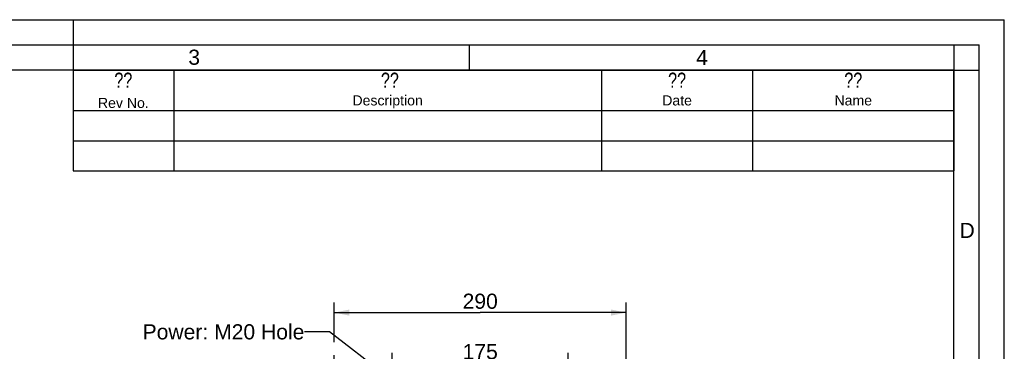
# Model space of a CAD drawing. Header units: millimetres. Extents: x 0 to 420, y 0 to 297.
# Tile 70 of 70: x 224 to 420, y 231 to 297. Entities that reach past the tile are written whole.
import ezdxf

# ---------------------------------------------------------------- set-up
doc = ezdxf.new("R2010")
doc.units = ezdxf.units.MM
doc.header["$LTSCALE"] = 23.1
doc.layers.get('0').update_dxf_attribs({"linetype": 'CONTINUOUS'})
doc.layers.add('DETAIL', color=7, linetype='CONTINUOUS')
doc.layers.add('DIMENSION', color=7, linetype='CONTINUOUS')
doc.styles.get("Standard").update_dxf_attribs({"font": 'arial.ttf'})
doc.styles.add('TEXTSTYLE_2', font='arial.ttf')
doc.styles.add('TEXTSTYLE_5', font='txt', dxfattribs={"width": 0.8})
doc.dimstyles.new('DIMSTYLE_11', dxfattribs={"dimtxt": 3, "dimasz": 3, "dimexe": 0.18, "dimexo": 0.0625, "dimgap": 0.09, "dimtad": 1, "dimdec": 3, "dimlfac": 5, "dimdsep": 46, "dimtxsty": 'STANDARD', "dimblk": '_FILLED', "dimblk1": '_FILLED', "dimblk2": '_FILLED', "dimcen": 0.09, "dimadec": 0, "dimazin": 0, "dimtp": 0.5, "dimtm": 0.5, "dimtfac": 1, "dimtdec": 3, "dimtofl": 0, "dimtmove": 0, "dimatfit": 3, "dimldrblk": '_FILLED', "dimfxl": 1, "dimtolj": 1, "dimarcsym": 0})
doc.dimstyles.get("Standard").update_dxf_attribs({"dimtxt": 3, "dimasz": 3, "dimexe": 0.18, "dimexo": 0.0625, "dimgap": 0.09, "dimtad": 1, "dimdec": 3, "dimdsep": 46, "dimtxsty": 'STANDARD', "dimblk": '_FILLED', "dimblk1": '_FILLED', "dimblk2": '_FILLED', "dimcen": 0.09, "dimadec": 0, "dimazin": 0, "dimtol": 1, "dimtp": 0.001, "dimtm": 0.001, "dimtfac": 1, "dimtdec": 3, "dimtofl": 0, "dimtmove": 0, "dimatfit": 3, "dimldrblk": '_FILLED', "dimfxl": 1, "dimtolj": 1, "dimarcsym": 0})

# ---------------------------------------------------------------- blocks, each defined once
blk = doc.blocks.new('_FILLED')
at = {"color": 0, "linetype": 'BYBLOCK'}
blk.add_solid([(0, 0), (-1, 0.2), (-1, -0.2)], dxfattribs=at)
blk = doc.blocks.new('*D21')
at = {"layer": 'DIMENSION', "color": 2, "linetype": 'CONTINUOUS'}
for p, q in [((298.39, 226.91), (298.39, 230.91)), ((333.39, 219.5), (333.39, 230.91)), ((298.39, 228.91), (315.89, 228.91)), ((333.39, 228.91), (315.89, 228.91)), ((298.39, 216.46), (298.39, 224.96)), ((333.39, 217.31), (333.39, 218.48))]:
    blk.add_line(p, q, dxfattribs=at)
at = {"layer": 'DIMENSION', "color": 2, "linetype": 'CONTINUOUS', "xscale": 3, "yscale": 3, "zscale": 3, "rotation": 180}
blk.add_blockref('_FILLED', (298.39, 228.91), dxfattribs=at)
at = {"layer": 'DIMENSION', "color": 2, "linetype": 'CONTINUOUS', "xscale": 3, "yscale": 3, "zscale": 3}
blk.add_blockref('_FILLED', (333.39, 228.91), dxfattribs=at)
at = {"layer": 'DIMENSION', "color": 2, "linetype": 'CONTINUOUS', "insert": (315.89, 232.66), "char_height": 3, "width": 6.9926, "attachment_point": 2, "line_spacing_factor": 0.9}
blk.add_mtext('175', dxfattribs=at)
blk = doc.blocks.new('*D22')
at = {"layer": 'DIMENSION', "color": 2, "linetype": 'CONTINUOUS'}
for p, q in [((286.89, 233.05), (286.89, 240.91)), ((344.89, 226.75), (344.89, 240.91)), ((286.89, 238.91), (315.89, 238.91)), ((344.89, 238.91), (315.89, 238.91)), ((286.89, 223.75), (286.89, 230.47)), ((344.89, 217.69), (344.89, 224.67)), ((286.89, 202.2), (286.89, 221.53)), ((344.89, 202.07), (344.89, 216.9))]:
    blk.add_line(p, q, dxfattribs=at)
at = {"layer": 'DIMENSION', "color": 2, "linetype": 'CONTINUOUS', "xscale": 3, "yscale": 3, "zscale": 3, "rotation": 180}
blk.add_blockref('_FILLED', (286.89, 238.91), dxfattribs=at)
at = {"layer": 'DIMENSION', "color": 2, "linetype": 'CONTINUOUS', "xscale": 3, "yscale": 3, "zscale": 3}
blk.add_blockref('_FILLED', (344.89, 238.91), dxfattribs=at)
at = {"layer": 'DIMENSION', "color": 2, "linetype": 'CONTINUOUS', "insert": (315.89, 242.66), "char_height": 3, "width": 6.9926, "attachment_point": 2, "line_spacing_factor": 0.9}
blk.add_mtext('290', dxfattribs=at)

msp = doc.modelspace()

# ---------------------------------------------------------------- linework, layer by layer
at = {"color": 2, "linetype": 'CONTINUOUS'}
for p, q in [((0, 297), (420, 297)), ((235, 297), (235, 287)), ((420, 0), (420, 297)), ((20, 292), (415, 292)), ((313.75, 287), (313.75, 292)), ((410.00692, 286.94178), (410.00692, 291.94178)), ((415, 5), (415, 292)), ((235.00001, 286.99996), (410.00001, 286.99996)), ((235.00001, 286.99996), (235.00001, 266.99996)), ((255.00001, 286.99996), (255.00001, 266.99996)), ((340.00001, 286.99996), (340.00001, 266.99996)), ((370.00001, 286.99996), (370.00001, 266.99996)), ((409.97544, 287.00525), (414.97544, 287.00525)), ((410.00001, 286.99996), (410.00001, 266.99996)), ((235.00001, 278.99996), (410.00001, 278.99996)), ((235.00001, 272.99996), (410.00001, 272.99996)), ((235.00001, 266.99996), (410.00001, 266.99996))]:
    msp.add_line(p, q, dxfattribs=at)
at = {"color": 7, "linetype": 'CONTINUOUS'}
for p, q in [((410, 287), (25, 287)), ((410, 10), (410, 287))]:
    msp.add_line(p, q, dxfattribs=at)

# ---------------------------------------------------------------- texts
at = {"color": 2, "linetype": 'CONTINUOUS', "char_height": 3, "attachment_point": 1, "line_spacing_factor": 0.9, "style": 'TEXTSTYLE_2'}
for s, insert, width in [('3', (257.90505, 291.06037), 2.330855), ('4', (358.78169, 291.00448), 2.330855), ('D', (411.10333, 256.7095), 3.0223048)]:
    msp.add_mtext(s, dxfattribs=dict(at, insert=insert, width=width))
at = {"layer": 'DETAIL', "color": 2, "linetype": 'CONTINUOUS', "attachment_point": 2, "line_spacing_factor": 0.9}
for s, insert, char_height, width, style in [('??', (245.00001, 286.49996), 3, 4.8, 'TEXTSTYLE_5'), (' ??', (297.50001, 286.49996), 3, 7.2, 'TEXTSTYLE_5'), ('?? ', (355.00001, 286.49996), 3, 7.2, 'TEXTSTYLE_5'), ('?? ', (390.00001, 286.49996), 3, 7.2, 'TEXTSTYLE_5'), ('Description', (297.50001, 281.99996), 2, 13.9628253, 'TEXTSTYLE_2'), ('Date', (355.00001, 281.99996), 2, 5.8959108, 'TEXTSTYLE_2'), ('Name', (390.00001, 281.99996), 2, 7.4423792, 'TEXTSTYLE_2'), ('Rev No.', (245.00001, 281.49996), 2, 10.0817844, 'TEXTSTYLE_2')]:
    msp.add_mtext(s, dxfattribs=dict(at, insert=insert, char_height=char_height, width=width, style=style))
at = {"layer": 'DETAIL', "color": 2, "linetype": 'CONTINUOUS', "insert": (280.96438, 236.59038), "char_height": 3, "width": 32.0966543, "attachment_point": 3, "line_spacing_factor": 0.9}
msp.add_mtext('Power: M20 Hole', dxfattribs=at)

# ---------------------------------------------------------------- dimensions: what is measured, and where the dimension line sits
at = {"layer": 'DIMENSION', "color": 2, "linetype": 'CONTINUOUS'}
for base, p1, p2, picture, middle in [((344.8897, 238.90599), (286.8897, 202.19661), (344.8897, 202.06594), '*D22', (312.39342, 241.15599)), ((333.3897, 228.90599), (298.3897, 216.46283), (333.3897, 217.30985), '*D21', (312.39342, 231.15599))]:
    dim = msp.add_linear_dim(base=base, p1=p1, p2=p2, dimstyle='DIMSTYLE_11', dxfattribs=at)
    dim.commit()
    dim.dimension.update_dxf_attribs({"geometry": picture, "text_midpoint": middle, "dimtype": 160})

# ---------------------------------------------------------------- leaders
at = {"layer": 'DETAIL', "color": 2, "linetype": 'CONTINUOUS'}
msp.add_leader([(318.40241, 210.18493), (285.96438, 235.09038), (280.96438, 235.09038)], dimstyle='STANDARD', override={"dimtad": 0, "dimldrblk": 'DOT'}, dxfattribs=at)

doc.saveas('drawing.dxf')
